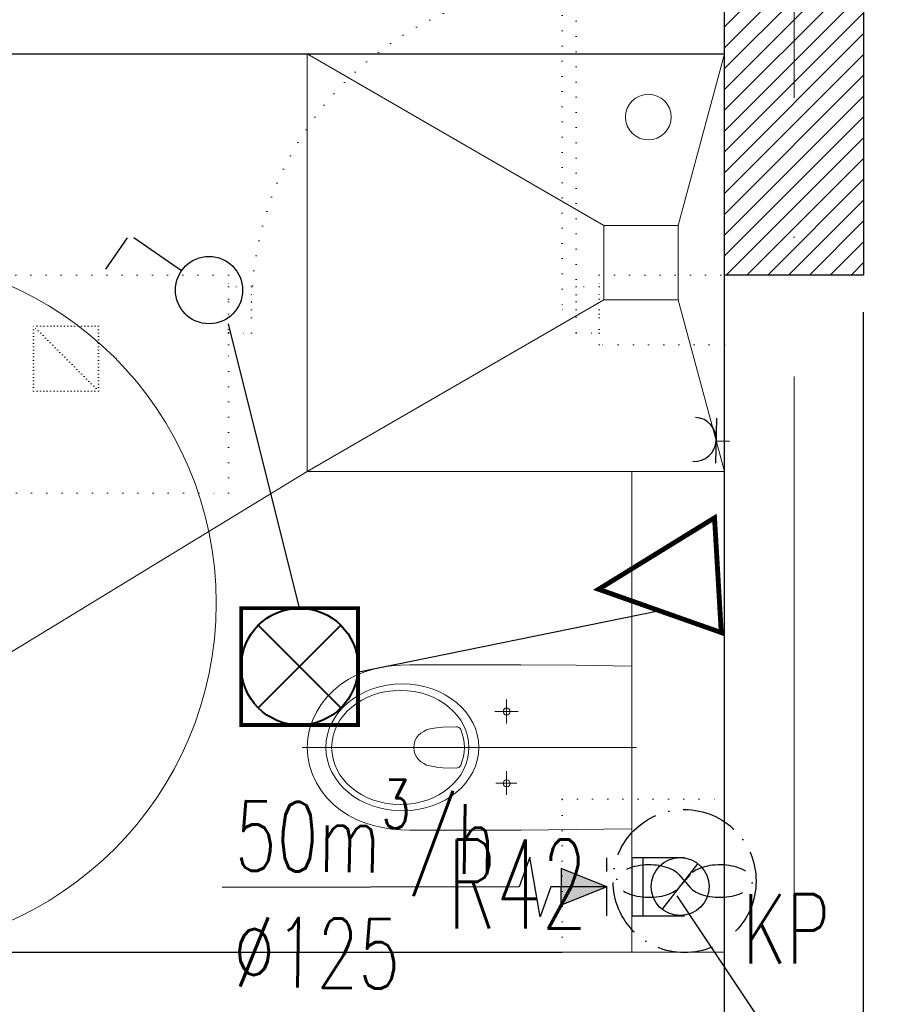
# Model space of a CAD drawing. Header units: millimetres. Extents: x -6513 to 30474, y -6915 to 65597.
# Tile 70 of 256: x -678 to -490, y 10759 to 10971. Entities that reach past the tile are written whole.
import ezdxf

# ---------------------------------------------------------------- set-up
doc = ezdxf.new("R2010")
doc.units = ezdxf.units.MM
for name, pattern in [('ACAD_ISO10W100', [18, 12, -3, 0, -3]), ('DASHED', [19.05, 12.7, -6.35]), ('DOT', [6.35, 0, -6.35])]:
    doc.linetypes.add(name, pattern=pattern)
doc.layers.get('0').update_dxf_attribs({"color": 8})
for name, color, linetype, lineweight in [('A_linia przekroj', 8, 'Continuous', 25), ('A_osie', 8, 'ACAD_ISO10W100', 5), ('A_widok', 8, 'Continuous', 13), ('cieńkie', 8, 'Continuous', 9), ('DB-WM-wywiew-opis', 8, 'Continuous', 25), ('DB-WM-wywiew-opis-odnośnik', 8, 'Continuous', 30), ('DB_WM_wywiew', 8, 'Continuous', 30), ('E_gniazda wtykowe', 1, 'Continuous', 30), ('E_oświetlenie', 1, 'Continuous', 30), ('E_technologia', 1, 'ACAD_ISO10W100', 30), ('Niedrukowalna', 8, 'Continuous', 15), ('sanitarne ARCHWIG', 8, 'Continuous', 9), ('snitarne archwig nowe', 8, 'Continuous', 9), ('widokowe ARCHWIG', 8, 'Continuous', 5), ('wyburzenia', 8, 'DOT', 20), ('Ściany ARCHWIG', 8, 'Continuous', 30)]:
    doc.layers.add(name, color=color, linetype=linetype, lineweight=lineweight)
doc.layers.add('zamurowania - ARCHWIG', color=8, linetype='Continuous')
doc.styles.add('SIMPLEXD', font='SIMPLEX.SHX', dxfattribs={"width": 0.6})
doc.styles.get("Standard").update_dxf_attribs({"font": 'txt.shx', "width": 0.9})

# ---------------------------------------------------------------- blocks, each defined once
blk = doc.blocks.new('M33500_TOP')
at = {"color": 252, "lineweight": 0}
for points in [[(0.1755, 0), (0.1769, -0.1196), (0.178, -0.2392), (0.1783, -0.4783), (0.1776, -0.4982), (0.1759, -0.5178), (0.1727, -0.5374), (0.1685, -0.5566), (0.1626, -0.5755), (0.1552, -0.5941), (0.1462, -0.6115), (0.1353, -0.6283), (0.1227, -0.6434), (0.1084, -0.6573), (0.0927, -0.6696), (0.0759, -0.6801), (0.058, -0.6885), (0.0392, -0.6948), (0.0196, -0.6986), (0, -0.7), (-0.0199, -0.6986), (-0.0395, -0.6948), (-0.0584, -0.6885), (-0.0762, -0.6801), (-0.093, -0.6696), (-0.1087, -0.6573), (-0.1227, -0.6434), (-0.1357, -0.6283), (-0.1465, -0.6115), (-0.1556, -0.5941), (-0.1629, -0.5755), (-0.1689, -0.5566), (-0.1731, -0.5374), (-0.1759, -0.5178), (-0.1776, -0.4982), (-0.1783, -0.4783), (-0.178, -0.2392), (-0.1773, -0.1196), (-0.1755, 0)], [(-0.1755, 0), (0.1755, 0)]]:
    blk.add_lwpolyline(points, dxfattribs=at)
for points in [[(-0.0776, -0.2773), (-0.0748, -0.2769), (-0.0724, -0.2752), (-0.0706, -0.2727), (-0.0699, -0.2699), (-0.0706, -0.2671), (-0.0724, -0.2647), (-0.0748, -0.2629), (-0.0776, -0.2622), (-0.0804, -0.2629), (-0.0829, -0.2647), (-0.0846, -0.2671), (-0.085, -0.2699), (-0.0846, -0.2727), (-0.0829, -0.2752), (-0.0804, -0.2769)], [(-0.0448, -0.379), (-0.0444, -0.3759), (-0.043, -0.3731), (-0.0413, -0.3706), (-0.0385, -0.3689), (-0.0294, -0.3654), (-0.0196, -0.3629), (-0.0098, -0.3612), (0, -0.3608), (0.0098, -0.3612), (0.0196, -0.3629), (0.029, -0.3654), (0.0385, -0.3689), (0.0409, -0.3706), (0.043, -0.3731), (0.0441, -0.3759), (0.0444, -0.379), (0.0437, -0.4073), (0.0427, -0.4213), (0.0399, -0.4353), (0.0378, -0.4423), (0.0346, -0.4486), (0.0308, -0.4549), (0.0259, -0.4601), (0.0203, -0.4643), (0.014, -0.4675), (0.007, -0.4696), (0, -0.4703), (-0.0073, -0.4696), (-0.014, -0.4675), (-0.0206, -0.4643), (-0.0262, -0.4601), (-0.0308, -0.4549), (-0.0346, -0.4486), (-0.0378, -0.4423), (-0.0399, -0.4353), (-0.0427, -0.4213), (-0.0441, -0.4073)]]:
    blk.add_lwpolyline(points, close=True, dxfattribs=at)
blk.add_circle((0.0774, -0.2698), 0.00752, dxfattribs=at)
for centre, major_axis, ratio in [((-0.0002, -0.4948), (0, -0.165), 0.829441), ((0, -0.4991), (0, -0.1481), 0.831158)]:
    blk.add_ellipse(centre, major_axis=major_axis, ratio=ratio, start_param=0, end_param=6.283185, dxfattribs=at)
at = {"layer": 'Niedrukowalna', "color": 252}
for points in [[(0, 0.0105), (0, -0.7108)], [(-0.0776, -0.2446), (-0.0776, -0.2955)], [(0.0773, -0.2475), (0.0773, -0.293)], [(-0.1038, -0.2699), (-0.0514, -0.2699)], [(0.051, -0.2699), (0.1024, -0.2699)]]:
    blk.add_lwpolyline(points, dxfattribs=at)
blk = doc.blocks.new('A$C620C4C60')
at = {"layer": 'DB-WM-wywiew-opis-odnośnik'}
h = blk.add_hatch(color=256, dxfattribs=at)
h.paths.add_polyline_path([(0, 0), (9.82, 3.94), (9.82, 0)])
h.paths.add_polyline_path([(9.82, 0), (9.82, -3.94), (0, 0)])
at = {"layer": 'DB-WM-wywiew-opis-odnośnik', "flags": 128}
for points in [[(12.06, 0), (14.37, -6.46), (16.61, 6.4), (18.93, 0)], [(0, 0), (9.82, 3.94), (9.82, 0)], [(0, 0), (12.06, 0)], [(0, 0), (9.82, -3.94), (9.82, 0)], [(18.93, 0), (82.94, 0)]]:
    blk.add_lwpolyline(points, dxfattribs=at)
blk = doc.blocks.new('raster')
at = {"layer": 'E_oświetlenie', "lineweight": 40}
for p, q in [((-21.21, 21.21), (21.21, -21.21)), ((21.21, 21.21), (-21.21, -21.21))]:
    blk.add_line(p, q, dxfattribs=at)
at = {"layer": 'E_oświetlenie', "const_width": 2}
blk.add_lwpolyline([(-30, -30), (30, -30), (30, 30), (-30, 30)], close=True, dxfattribs=at)
at = {"layer": 'E_oświetlenie', "lineweight": 40}
blk.add_circle((0, 0), 30, dxfattribs=at)
blk = doc.blocks.new('gw1')
at = {"layer": 'E_gniazda wtykowe'}
for p, q in [((99083.83, 55833.13), (99083.83, 55845.45)), ((99083.82, 55839.28), (99080.13, 55839.28))]:
    blk.add_line(p, q, dxfattribs=at)
blk.add_arc((99089.81, 55839.05), 6.04, 87.7958, 267.7958, dxfattribs=at)

msp = doc.modelspace()

# ---------------------------------------------------------------- hatches: boundary and pattern name
at = {"layer": 'zamurowania - ARCHWIG', "linetype": 'ByBlock'}
h = msp.add_hatch(dxfattribs=at)
h.set_pattern_fill('ANSI31', color=256)
h.set_pattern_definition([(45, (32497.7916, 10587.2954), (-2.24506403, 2.24506403), [])])
h.paths.add_polyline_path([(-496.446, 11016.092), (-511.446, 11016.092), (-511.446, 10916.092), (-496.446, 10916.092)])
h.paths.add_polyline_path([(-511.446, 11016.092), (-526.446, 11016.092), (-526.446, 10916.092), (-511.446, 10916.092)])

# ---------------------------------------------------------------- linework, layer by layer
at = {"layer": 'A_linia przekroj'}
for p, q in [((-526.446, 10704.236), (-526.446, 10916.092)), ((-496.446, 10723.419), (-496.446, 10908.092)), ((-496.446, 10844.862), (-496.446, 10883.825))]:
    msp.add_line(p, q, dxfattribs=at)
at = {"layer": 'A_osie', "ltscale": 10}
msp.add_line((-511.446, 9693.649), (-511.446, 11445.708), dxfattribs=at)
at = {"layer": 'A_widok', "ltscale": 5}
msp.add_line((-526.446, 10770.092), (-860.492, 10770.092), dxfattribs=at)
at = {"layer": 'cieńkie'}
msp.add_circle((-711.065, 10845.342), 75, dxfattribs=at)
at = {"layer": 'DB-WM-wywiew-opis'}
msp.add_lwpolyline([(-388.458, 10720.912), (-495.774, 10720.912), (-536.615, 10782.225)], dxfattribs=at)
at = {"layer": 'DB_WM_wywiew', "linetype": 'DASHED', "ltscale": 0.5}
msp.add_lwpolyline([(-551.831, 10777.968), (-551.831, 10790.468)], dxfattribs=at)
at = {"layer": 'DB_WM_wywiew'}
for points in [[(-537.446, 10790.426), (-546.446, 10790.426), (-546.446, 10777.926), (-537.446, 10777.926)], [(-535.089, 10790.426), (-544.089, 10790.426), (-544.089, 10777.926), (-535.089, 10777.926)], [(-539.857, 10779.318), (-532.163, 10789.17)]]:
    msp.add_lwpolyline(points, dxfattribs=at)
at = {"layer": 'DB_WM_wywiew', "color": 1}
msp.add_circle((-536.01, 10784.244), 6.25, dxfattribs=at)
at = {"layer": 'E_oświetlenie'}
for p, q in [((-655.258, 10924.133), (-659.959, 10917.357)), ((-643.573, 10916.993), (-653.865, 10924.133)), ((-618.084, 10844.281), (-633.446, 10905.592)), ((-553.588, 10848.354), (-528.593, 10863.76)), ((-527.138, 10839.017), (-528.593, 10863.76)), ((-553.588, 10848.354), (-527.138, 10839.017)), ((-540.363, 10843.685), (-605.286, 10830.46))]:
    msp.add_line(p, q, dxfattribs=at)
at = {"layer": 'E_oświetlenie', "const_width": 1.05}
msp.add_lwpolyline([(-528.593, 10863.76), (-553.588, 10848.354), (-527.138, 10839.017)], close=True, dxfattribs=at)
at = {"layer": 'E_oświetlenie'}
msp.add_circle((-637.614, 10912.859), 7.252, dxfattribs=at)
at = {"layer": 'E_technologia'}
for p, q in [((-536.257, 10786.814), (-533.852, 10784.035)), ((-533.852, 10786.814), (-536.257, 10784.035))]:
    msp.add_line(p, q, dxfattribs=at)
msp.add_circle((-535.055, 10785.425), 15.427, dxfattribs=at)
for centre, start_param, end_param in [((-542.681, 10785.425), 3.5498657, 9.0165049), ((-527.428, 10785.425), 0.408273, 5.8749123)]:
    msp.add_ellipse(centre, major_axis=(-7, 0), ratio=0.5, start_param=start_param, end_param=end_param, dxfattribs=at)
at = {"layer": 'sanitarne ARCHWIG'}
for p, q in [((-526.446, 10963.781), (-616.446, 10963.781)), ((-616.446, 10963.781), (-616.446, 10873.781)), ((-616.446, 10873.781), (-526.446, 10873.781))]:
    msp.add_line(p, q, dxfattribs=at)
msp.add_circle((-542.874, 10950.176), 4.923, dxfattribs=at)
at = {"layer": 'snitarne archwig nowe'}
for points in [[(-552.446, 10926.781), (-616.446, 10963.781)], [(-536.446, 10926.781), (-526.446, 10963.781)], [(-552.446, 10910.781), (-616.446, 10873.781)], [(-536.446, 10910.781), (-526.446, 10873.781)], [(-616.446, 10873.781), (-786.446, 10770.092)]]:
    msp.add_lwpolyline(points, dxfattribs=at)
msp.add_lwpolyline([(-536.446, 10926.781), (-552.446, 10926.781), (-552.446, 10910.781), (-536.446, 10910.781)], close=True, dxfattribs=at)
at = {"layer": 'widokowe ARCHWIG', "ltscale": 5}
msp.add_line((-546.446, 10873.781), (-546.446, 10770.092), dxfattribs=at)
at = {"layer": 'wyburzenia', "ltscale": 0.5}
for p, q in [((-561.446, 10978.592), (-561.446, 10908.592)), ((-558.446, 10908.592), (-558.446, 10978.592)), ((-633.446, 10916.092), (-792.869, 10916.092)), ((-633.446, 10901.092), (-633.446, 10916.092)), ((-553.446, 10901.092), (-553.446, 10916.092)), ((-553.446, 10916.092), (-496.446, 10916.092)), ((-561.446, 10908.592), (-558.446, 10908.592)), ((-633.446, 10869.092), (-633.446, 10901.092)), ((-526.446, 10901.092), (-553.446, 10901.092)), ((-718.446, 10869.092), (-633.446, 10869.092)), ((-561.446, 10770.092), (-561.446, 10803.092)), ((-561.446, 10803.092), (-526.446, 10803.092))]:
    msp.add_line(p, q, dxfattribs=at)
at = {"layer": 'wyburzenia', "ltscale": 0.1}
for p, q in [((-661.446, 10905.092), (-675.446, 10905.092)), ((-661.446, 10891.092), (-675.446, 10905.092)), ((-675.446, 10891.092), (-675.446, 10905.092)), ((-661.446, 10891.092), (-661.446, 10905.092)), ((-675.446, 10891.092), (-661.446, 10891.092))]:
    msp.add_line(p, q, dxfattribs=at)
at = {"layer": 'wyburzenia', "ltscale": 0.5}
for points in [[(-628.446, 10908.592), (-628.446, 10913.592), (-633.446, 10913.592), (-633.446, 10903.592), (-628.446, 10903.592), (-628.446, 10911.092)], [(-553.446, 10908.592), (-553.446, 10913.592), (-558.446, 10913.592), (-558.446, 10903.592), (-553.446, 10903.592), (-553.446, 10911.092)]]:
    msp.add_lwpolyline(points, dxfattribs=at)
msp.add_arc((-558.446, 10908.592), 70, 90, 180, dxfattribs=at)
at = {"layer": 'zamurowania - ARCHWIG'}
msp.add_lwpolyline([(-526.446, 11016.092), (-496.446, 11016.092), (-496.446, 10916.092), (-526.446, 10916.092)], close=True, dxfattribs=at)
at = {"layer": 'Ściany ARCHWIG'}
for p, q in [((-786.446, 10963.781), (-526.446, 10963.781)), ((-722.446, 10770.092), (-561.446, 10770.092))]:
    msp.add_line(p, q, dxfattribs=at)

# ---------------------------------------------------------------- block references
at = {"layer": 'DB_WM_wywiew', "xscale": -1, "rotation": 0.1005730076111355}
msp.add_blockref('A$C620C4C60', (-551.831, 10784.218), dxfattribs=at)
at = {"layer": 'E_oświetlenie', "xscale": 0.7875000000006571, "yscale": 0.7875000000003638, "zscale": 0.7874999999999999, "rotation": 178.7624398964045}
msp.add_blockref('gw1', (78431.78, 53158.308), dxfattribs=at)
at = {"layer": 'E_oświetlenie', "lineweight": 40, "xscale": 0.4199999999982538, "yscale": 0.4200000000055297, "zscale": 0.4199999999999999, "rotation": 180}
msp.add_blockref('raster', (-618.084, 10831.681), dxfattribs=at)
at = {"layer": 'sanitarne ARCHWIG', "xscale": 100, "yscale": 100, "zscale": 100, "rotation": 270}
msp.add_blockref('M33500_TOP', (-546.446, 10814.238), dxfattribs=at)

# ---------------------------------------------------------------- texts
at = {"layer": 'DB-WM-wywiew-opis', "insert": (-631.822, 10807.792), "char_height": 15, "width": 37.14159, "attachment_point": 1, "rotation": 359.18849}
msp.add_mtext('\\A1;{\\Fsimplex|c238;\\W0.7;50m\\H0.7x;\\S3^ ;\\H1.4286x;/h\\P%%C125}', dxfattribs=at)
at = {"layer": 'DB-WM-wywiew-opis', "color": 1, "insert": (-522.557, 10782.622), "char_height": 15, "width": 37.14159, "attachment_point": 1}
msp.add_mtext('{\\Fsimplex|c238;\\W0.7;KP}', dxfattribs=at)
msp.add_mtext('{\\Fsimplex|c238;\\W0.7;KP}', dxfattribs=at)
at = {"layer": 'E_technologia', "style": 'SIMPLEXD', "width": 0.6}
msp.add_text('R42', height=19.2, dxfattribs=at).set_placement((-586.116, 10775.197))

doc.saveas('drawing.dxf')
